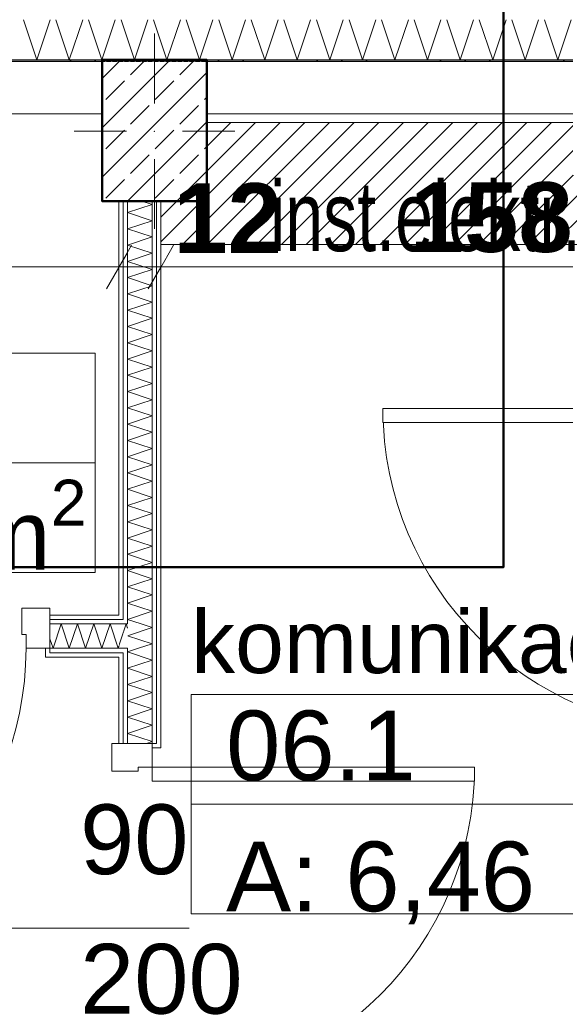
# Model space of a CAD drawing. Extents: x -7314 to 11761, y 144 to 9383.
# Tile 169 of 193: x 4390 to 4547, y 8487 to 8769. Entities that reach past the tile are written whole.
import ezdxf
from ezdxf.xclip import XClip

# ---------------------------------------------------------------- set-up
doc = ezdxf.new("R2010")
doc.units = 0
doc.header["$MEASUREMENT"] = 0
doc.header["$XCLIPFRAME"] = 0
doc.linetypes.add('Krawędzie ukryte', pattern=[68, 48, -20])
doc.linetypes.add('Wipeout_Contour', pattern=[20000, 0, -20000])
for name, color, linetype in [('FORMA - Arch 01 - 220-A Ściany', 7, 'Continuous'), ('FORMA - Arch 01 - 410-K Osie', 7, 'Continuous'), ('FORMA - Arch 01 - 440-K Słupy', 7, 'Continuous'), ('FORMA - Arch 02 - Strefy', 7, 'Continuous'), ('FORMA - Arch 02 - Ściany zewnętrzne', 7, 'Continuous'), ('FORMA - Arch 04 - Wymiary ogólne', 7, 'Continuous'), ('FORMA - Arch 05 - inst elektryczne', 7, 'Continuous')]:
    doc.layers.add(name, color=color, linetype=linetype)
doc.styles.add('STYL_AUTOMATYCZNY_2', font='arial.ttf')
doc.styles.add('STYL_AUTOMATYCZNY_7', font='arial.ttf', dxfattribs={"width": 0.7})
doc.styles.add('STYL_AUTOMATYCZNY_9', font='arial.ttf')
pattern_1 = [(0, (4185.3, -5972.398), (0, 7.5), [0, -7.5])]

# ---------------------------------------------------------------- blocks, each defined once
blk = doc.blocks.new('*X167')
at = {"layer": 'FORMA - Arch 01 - 220-A Ściany', "color": 7, "linetype": 'Continuous', "lineweight": 5, "ltscale": 0.025}
for p, q in [((4421.36, 8713.6), (4428.36, 8715.94)), ((4428.36, 8715.94), (4425.47, 8716.9)), ((4428.36, 8711.27), (4421.36, 8713.6)), ((4421.36, 8708.94), (4428.36, 8711.27)), ((4428.36, 8706.6), (4421.36, 8708.94)), ((4421.36, 8704.27), (4428.36, 8706.6)), ((4428.36, 8701.94), (4421.36, 8704.27)), ((4421.36, 8699.6), (4428.36, 8701.94)), ((4428.36, 8697.27), (4421.36, 8699.6)), ((4421.36, 8694.94), (4428.36, 8697.27)), ((4428.36, 8692.6), (4421.36, 8694.94)), ((4421.36, 8690.27), (4428.36, 8692.6)), ((4428.36, 8687.94), (4421.36, 8690.27)), ((4421.36, 8685.6), (4428.36, 8687.94)), ((4428.36, 8683.27), (4421.36, 8685.6)), ((4421.36, 8680.94), (4428.36, 8683.27)), ((4428.36, 8678.6), (4421.36, 8680.94)), ((4421.36, 8676.27), (4428.36, 8678.6)), ((4428.36, 8673.94), (4421.36, 8676.27)), ((4421.36, 8671.6), (4428.36, 8673.94)), ((4428.36, 8669.27), (4421.36, 8671.6)), ((4421.36, 8666.94), (4428.36, 8669.27)), ((4428.36, 8664.6), (4421.36, 8666.94)), ((4421.36, 8662.27), (4428.36, 8664.6)), ((4428.36, 8659.94), (4421.36, 8662.27)), ((4421.36, 8657.6), (4428.36, 8659.94)), ((4428.36, 8655.27), (4421.36, 8657.6)), ((4421.36, 8652.94), (4428.36, 8655.27)), ((4428.36, 8650.6), (4421.36, 8652.94)), ((4421.36, 8648.27), (4428.36, 8650.6)), ((4428.36, 8645.94), (4421.36, 8648.27)), ((4421.36, 8643.6), (4428.36, 8645.94)), ((4428.36, 8641.27), (4421.36, 8643.6)), ((4421.36, 8638.94), (4428.36, 8641.27)), ((4428.36, 8636.6), (4421.36, 8638.94)), ((4421.36, 8634.27), (4428.36, 8636.6)), ((4428.36, 8631.94), (4421.36, 8634.27)), ((4421.36, 8629.6), (4428.36, 8631.94)), ((4428.36, 8627.27), (4421.36, 8629.6)), ((4421.36, 8624.94), (4428.36, 8627.27)), ((4428.36, 8622.6), (4421.36, 8624.94)), ((4421.36, 8620.27), (4428.36, 8622.6)), ((4428.36, 8617.94), (4421.36, 8620.27)), ((4421.36, 8615.6), (4428.36, 8617.94)), ((4428.36, 8613.27), (4421.36, 8615.6)), ((4421.36, 8610.94), (4428.36, 8613.27)), ((4428.36, 8608.6), (4421.36, 8610.94)), ((4421.36, 8606.27), (4428.36, 8608.6)), ((4428.36, 8603.94), (4421.36, 8606.27)), ((4421.36, 8601.6), (4428.36, 8603.94)), ((4428.36, 8599.27), (4421.36, 8601.6)), ((4421.36, 8596.94), (4428.36, 8599.27)), ((4425.23, 8595.65), (4421.36, 8596.94))]:
    blk.add_line(p, q, dxfattribs=at)
blk = doc.blocks.new('*X168')
at = {"layer": 'FORMA - Arch 01 - 220-A Ściany', "color": 7, "linetype": 'Continuous', "lineweight": 5, "ltscale": 0.025}
for p, q in [((4421.36, 8592.27), (4428.36, 8594.6)), ((4428.36, 8594.6), (4425.23, 8595.65)), ((4428.36, 8589.94), (4421.36, 8592.27)), ((4424.49, 8588.65), (4428.36, 8589.94))]:
    blk.add_line(p, q, dxfattribs=at)
blk = doc.blocks.new('*X170')
at = {"layer": 'FORMA - Arch 01 - 220-A Ściany', "color": 7, "linetype": 'Continuous', "lineweight": 5, "ltscale": 0.025}
for p, q in [((4421.36, 8587.6), (4424.49, 8588.65)), ((4428.36, 8585.27), (4421.36, 8587.6)), ((4421.36, 8582.94), (4428.36, 8585.27)), ((4428.36, 8580.6), (4421.36, 8582.94)), ((4421.36, 8578.27), (4428.36, 8580.6)), ((4428.36, 8575.94), (4421.36, 8578.27)), ((4421.36, 8573.6), (4428.36, 8575.94)), ((4428.36, 8571.27), (4421.36, 8573.6)), ((4421.36, 8568.94), (4428.36, 8571.27)), ((4428.36, 8566.6), (4421.36, 8568.94)), ((4421.36, 8564.27), (4428.36, 8566.6)), ((4428.36, 8561.94), (4421.36, 8564.27)), ((4426.75, 8561.4), (4428.36, 8561.94))]:
    blk.add_line(p, q, dxfattribs=at)
blk = doc.blocks.new('*X171')
at = {"layer": 'FORMA - Arch 01 - 220-A Ściany', "color": 7, "linetype": 'Continuous', "lineweight": 5, "ltscale": 0.025}
blk.add_line((4420.11, 8593.07), (4418.86, 8589.32), dxfattribs=at)
blk = doc.blocks.new('*X172')
at = {"layer": 'FORMA - Arch 01 - 220-A Ściany', "color": 7, "linetype": 'Continuous', "lineweight": 5, "ltscale": 0.025}
for p, q in [((4420.97, 8595.65), (4420.11, 8593.07)), ((4421.36, 8594.47), (4420.97, 8595.65))]:
    blk.add_line(p, q, dxfattribs=at)
blk = doc.blocks.new('*X176')
at = {"layer": 'FORMA - Arch 01 - 220-A Ściany', "color": 7, "linetype": 'Continuous', "lineweight": 5, "ltscale": 0.025}
for p, q in [((4402.3, 8595.65), (4399.97, 8588.65)), ((4404.63, 8588.65), (4402.3, 8595.65)), ((4406.97, 8595.65), (4404.63, 8588.65)), ((4409.3, 8588.65), (4406.97, 8595.65)), ((4411.63, 8595.65), (4409.3, 8588.65)), ((4413.97, 8588.65), (4411.63, 8595.65)), ((4416.3, 8595.65), (4413.97, 8588.65)), ((4418.63, 8588.65), (4416.3, 8595.65)), ((4399.97, 8588.65), (4399.04, 8591.41)), ((4418.86, 8589.32), (4418.63, 8588.65))]:
    blk.add_line(p, q, dxfattribs=at)
blk = doc.blocks.new('*X410')
at = {"layer": 'FORMA - Arch 01 - 220-A Ściany', "color": 7, "linetype": 'Continuous', "lineweight": 5, "ltscale": 0.025}
for p, q in [((4395.3, 8757.4), (4391.47, 8768.9)), ((4399.13, 8768.9), (4395.3, 8757.4)), ((4404.63, 8757.4), (4400.8, 8768.9)), ((4408.47, 8768.9), (4404.63, 8757.4)), ((4413.97, 8757.4), (4410.13, 8768.9)), ((4417.8, 8768.9), (4413.97, 8757.4)), ((4423.3, 8757.4), (4419.47, 8768.9)), ((4427.13, 8768.9), (4423.3, 8757.4)), ((4432.63, 8757.4), (4428.8, 8768.9)), ((4436.47, 8768.9), (4432.63, 8757.4)), ((4441.97, 8757.4), (4438.13, 8768.9)), ((4445.8, 8768.9), (4441.97, 8757.4)), ((4451.3, 8757.4), (4447.47, 8768.9)), ((4455.13, 8768.9), (4451.3, 8757.4)), ((4460.63, 8757.4), (4456.8, 8768.9)), ((4464.47, 8768.9), (4460.63, 8757.4)), ((4469.97, 8757.4), (4466.13, 8768.9)), ((4473.8, 8768.9), (4469.97, 8757.4)), ((4479.3, 8757.4), (4475.47, 8768.9)), ((4483.13, 8768.9), (4479.3, 8757.4)), ((4488.63, 8757.4), (4484.8, 8768.9)), ((4492.47, 8768.9), (4488.63, 8757.4)), ((4497.97, 8757.4), (4494.13, 8768.9)), ((4501.8, 8768.9), (4497.97, 8757.4)), ((4507.3, 8757.4), (4503.47, 8768.9)), ((4511.13, 8768.9), (4507.3, 8757.4)), ((4516.63, 8757.4), (4512.8, 8768.9)), ((4520.47, 8768.9), (4516.63, 8757.4)), ((4525.97, 8757.4), (4522.13, 8768.9)), ((4529.8, 8768.9), (4525.97, 8757.4)), ((4535.3, 8757.4), (4531.47, 8768.9)), ((4539.13, 8768.9), (4535.3, 8757.4)), ((4544.63, 8757.4), (4540.8, 8768.9)), ((4548.47, 8768.9), (4544.63, 8757.4))]:
    blk.add_line(p, q, dxfattribs=at)
blk = doc.blocks.new('Rysunek_1_1', base_point=(4185.3, -5972.4))
at = {"layer": 'FORMA - Arch 01 - 220-A Ściany', "color": 7, "linetype": 'Continuous', "lineweight": 15, "ltscale": 0.025, "flags": 128}
blk.add_lwpolyline([(4421.36, 8756.9), (4428.36, 8756.9)], dxfattribs=at)
at = {"color": 254, "linetype": 'Wipeout_Contour', "lineweight": 0, "ltscale": 48057.884686}
blk.add_wipeout([(4267.84, 8756.9), (4205.62, 8756.9), (4205.62, 8347.9), (4418.86, 8347.9), (4418.86, 8756.9)], dxfattribs=at).dxf.layer = 'FORMA - Arch 02 - Strefy'
at = {"color": 254, "linetype": 'Wipeout_Contour', "lineweight": 0, "ltscale": 38677.426145}
blk.add_wipeout([(4588.92, 8347.9), (4588.92, 8756.9), (4430.86, 8756.9), (4430.86, 8347.9)], dxfattribs=at).dxf.layer = 'FORMA - Arch 02 - Strefy'
at = {"layer": 'FORMA - Arch 05 - inst elektryczne', "linetype": 'Continuous', "lineweight": 15}
h = blk.add_hatch(dxfattribs=at)
h.set_pattern_fill('cegła_zwykła_gęsta_0001', color=211, style=0, pattern_type=2)
h.set_pattern_definition([(45, (4185.2997, -5972.398), (-3.5355339, 3.5355339), [])])
h.paths.add_polyline_path([(4580.86, 8739.4), (4430.86, 8739.4), (4430.86, 8704.4), (4580.86, 8704.4)])
at = {"layer": 'FORMA - Arch 01 - 220-A Ściany', "color": 7, "linetype": 'Continuous', "lineweight": 15, "ltscale": 0.025}
blk.add_line((4347.33, 8508.4), (4438.95, 8508.4), dxfattribs=at)
at = {"layer": 'FORMA - Arch 01 - 220-A Ściany', "color": 7, "linetype": 'Continuous', "lineweight": 15, "ltscale": 0.025, "flags": 128}
for points in [[(4418.86, 8756.9), (4420.11, 8756.9)], [(4420.11, 8756.9), (4421.36, 8756.9)], [(4428.36, 8756.9), (4429.61, 8756.9)], [(4429.61, 8756.9), (4430.86, 8756.9)]]:
    blk.add_lwpolyline(points, dxfattribs=at)
at = {"layer": 'FORMA - Arch 01 - 220-A Ściany', "color": 7, "linetype": 'Continuous', "lineweight": 13, "ltscale": 0.025}
for centre, start, end in [((4586.92, 8657.4), 180, 270), ((4299.84, 8588.65), 270, 0), ((4428.36, 8554.6), 270, 0)]:
    blk.add_arc(centre, 92.4, start, end, dxfattribs=at)
at = {"layer": 'FORMA - Arch 02 - Strefy', "color": 7, "linetype": 'Continuous', "lineweight": 13, "ltscale": 0.025}
for p, q in [((4264.63, 8673.29), (4412.09, 8673.29)), ((4412.09, 8673.29), (4412.09, 8641.86)), ((4412.09, 8641.86), (4264.63, 8641.86)), ((4264.63, 8641.86), (4412.09, 8641.86)), ((4412.09, 8641.86), (4412.09, 8610.43)), ((4412.09, 8610.43), (4264.63, 8610.43)), ((4439.58, 8575.38), (4587.03, 8575.38)), ((4587.03, 8543.95), (4439.58, 8543.95)), ((4439.58, 8543.95), (4587.03, 8543.95)), ((4439.58, 8512.52), (4439.58, 8543.95)), ((4587.03, 8512.52), (4439.58, 8512.52))]:
    blk.add_line(p, q, dxfattribs=at)
at = {"layer": 'FORMA - Arch 05 - inst elektryczne', "color": 7, "linetype": 'Continuous', "lineweight": 13, "ltscale": 0.025, "flags": 128}
blk.add_lwpolyline([(4580.86, 8739.4), (4580.86, 8704.4), (4430.86, 8704.4), (4430.86, 8739.4)], close=True, dxfattribs=at)
at = {"layer": 'FORMA - Arch 02 - Strefy', "color": 7, "linetype": 'Continuous', "lineweight": 13, "insert": (4449.58, 8539.09), "char_height": 20, "attachment_point": 1, "style": 'STYL_AUTOMATYCZNY_2'}
blk.add_mtext('\\A1;{\\pql;\\pt0,460;\\fArial|b0|i0|c238|p0;\\W1.000000;A: 6,46\\fArial|b0|i0|c238|p0;\\W1.000000;\\A1{\\H.66x;\\S^  ;}\\fArial|b0|i0|c238|p0;\\W1.000000; m\\fArial|b0|i0|c238|p0;\\W1.000000;\\A1{\\H.66x;\\S2^  ;}}', dxfattribs=at)
at = {"layer": 'FORMA - Arch 04 - Wymiary ogólne', "color": 154, "linetype": 'Continuous', "lineweight": 13, "insert": (4502.26, 8702), "char_height": 20, "width": 45.7634, "attachment_point": 7, "style": 'STYL_AUTOMATYCZNY_9'}
blk.add_mtext('\\A1;{\\pql;\\fArial|b1|i0|c238|p0;\\W1.000000;158}', dxfattribs=at)
at = {"layer": 'FORMA - Arch 05 - inst elektryczne', "color": 7, "linetype": 'Continuous', "lineweight": 13, "insert": (4462.16, 8702.25), "char_height": 20, "attachment_point": 7, "style": 'STYL_AUTOMATYCZNY_7'}
blk.add_mtext('\\A1;{\\pql;\\fArial|b0|i0|c238|p0;\\W0.700000;inst.elektr.}', dxfattribs=at)
at = {"color": 254, "linetype": 'Wipeout_Contour', "lineweight": 0, "ltscale": 38881.402165}
blk.add_wipeout([(4418.86, 8598.15), (4420.11, 8598.15), (4420.11, 8716.9), (4418.86, 8716.9)], dxfattribs=at).dxf.layer = 'FORMA - Arch 01 - 220-A Ściany'
at = {"color": 254, "linetype": 'Wipeout_Contour', "lineweight": 0, "ltscale": 38629.410974}
blk.add_wipeout([(4420.11, 8586.15), (4420.11, 8587.4), (4418.86, 8587.4), (4418.86, 8586.15)], dxfattribs=at).dxf.layer = 'FORMA - Arch 01 - 220-A Ściany'
at = {"color": 254, "linetype": 'Wipeout_Contour', "lineweight": 0, "ltscale": 39014.925015}
blk.add_wipeout([(4205.62, 8756.9), (4205.62, 8741.9), (4414.04, 8741.9), (4414.04, 8756.9)], dxfattribs=at).dxf.layer = 'FORMA - Arch 02 - Ściany zewnętrzne'
at = {"color": 254, "linetype": 'Wipeout_Contour', "lineweight": 0, "ltscale": 39386.221311}
blk.add_wipeout([(4588.92, 8756.9), (4444.04, 8756.9), (4444.04, 8741.9), (4588.92, 8741.9)], dxfattribs=at).dxf.layer = 'FORMA - Arch 02 - Ściany zewnętrzne'
at = {"layer": 'FORMA - Arch 01 - 220-A Ściany', "linetype": 'Continuous', "lineweight": 5}
h = blk.add_hatch(dxfattribs=at)
h.set_pattern_fill('Gips_0001', style=0, pattern_type=2)
h.set_pattern_definition(pattern_1)
h.paths.add_polyline_path([(4418.86, 8598.15), (4420.11, 8598.15), (4420.11, 8716.9), (4418.86, 8716.9)])
h = blk.add_hatch(dxfattribs=at)
h.set_pattern_fill('Gips_0001', style=0, pattern_type=2)
h.set_pattern_definition(pattern_1)
h.paths.add_polyline_path([(4420.11, 8586.15), (4420.11, 8587.4), (4418.86, 8587.4), (4418.86, 8586.15)])
at = {"layer": 'FORMA - Arch 02 - Ściany zewnętrzne', "color": 7, "linetype": 'Continuous', "lineweight": 13, "ltscale": 0.025, "flags": 128}
for points in [[(4414.04, 8756.9), (4205.62, 8756.9)], [(4588.92, 8756.9), (4444.04, 8756.9)], [(4205.62, 8741.9), (4414.04, 8741.9)], [(4444.04, 8741.9), (4588.92, 8741.9)]]:
    blk.add_lwpolyline(points, dxfattribs=at)
at = {"color": 254, "linetype": 'Wipeout_Contour', "lineweight": 0, "ltscale": 38835.667997}
blk.add_wipeout([(4429.61, 8561.4), (4430.86, 8561.4), (4430.86, 8716.9), (4429.61, 8716.9)], dxfattribs=at).dxf.layer = 'FORMA - Arch 01 - 220-A Ściany'
at = {"color": 254, "linetype": 'Wipeout_Contour', "lineweight": 0, "ltscale": 39096.935964}
blk.add_wipeout([(4494.52, 8657.4), (4494.52, 8653.4), (4586.92, 8653.4), (4586.92, 8657.4)], dxfattribs=at).dxf.layer = 'FORMA - Arch 01 - 220-A Ściany'
at = {"layer": 'FORMA - Arch 01 - 220-A Ściany', "linetype": 'Continuous', "lineweight": 5}
h = blk.add_hatch(dxfattribs=at)
h.set_pattern_fill('Gips_0001', style=0, pattern_type=2)
h.set_pattern_definition(pattern_1)
h.paths.add_polyline_path([(4429.61, 8561.4), (4430.86, 8561.4), (4430.86, 8716.9), (4429.61, 8716.9)])
at = {"layer": 'FORMA - Arch 01 - 220-A Ściany', "color": 7, "linetype": 'Continuous', "lineweight": 13, "ltscale": 0.025}
for p, q in [((4494.52, 8657.4), (4586.92, 8657.4)), ((4494.52, 8653.4), (4494.52, 8657.4)), ((4586.92, 8653.4), (4494.52, 8653.4))]:
    blk.add_line(p, q, dxfattribs=at)
at = {"color": 254, "linetype": 'Wipeout_Contour', "lineweight": 0, "ltscale": 39534.067717}
blk.add_wipeout([(3824.83, 8757.4), (3824.83, 8756.9), (5251.51, 8756.9), (5251.51, 8757.4)], dxfattribs=at).dxf.layer = 'FORMA - Arch 01 - 220-A Ściany'
at = {"color": 254, "linetype": 'Wipeout_Contour', "lineweight": 0, "ltscale": 38667.649142}
blk.add_wipeout([(4420.11, 8596.9), (4420.11, 8598.15), (4418.86, 8598.15), (4418.86, 8596.9)], dxfattribs=at).dxf.layer = 'FORMA - Arch 01 - 220-A Ściany'
at = {"color": 254, "linetype": 'Wipeout_Contour', "lineweight": 0, "ltscale": 38583.193466}
blk.add_wipeout([(4420.11, 8586.15), (4418.86, 8586.15), (4418.86, 8561.4), (4420.11, 8561.4)], dxfattribs=at).dxf.layer = 'FORMA - Arch 01 - 220-A Ściany'
at = {"layer": 'FORMA - Arch 01 - 220-A Ściany', "linetype": 'Continuous', "lineweight": 5}
h = blk.add_hatch(dxfattribs=at)
h.set_pattern_fill('Aluminium_0001', style=0, pattern_type=2)
h.set_pattern_definition([(45, (4185.3, -5972.398), (-17.67767, 17.67767), []), (45, (4181.764, -5968.863), (-17.67767, 17.67767), []), (45, (4178.229, -5965.327), (-17.67767, 17.67767), [])])
h.paths.add_polyline_path([(3824.83, 8757.4), (3824.83, 8756.9), (5251.51, 8756.9), (5251.51, 8757.4)])
h = blk.add_hatch(dxfattribs=at)
h.set_pattern_fill('Gips_0001', style=0, pattern_type=2)
h.set_pattern_definition(pattern_1)
h.paths.add_polyline_path([(4420.11, 8596.9), (4420.11, 8598.15), (4418.86, 8598.15), (4418.86, 8596.9)])
h = blk.add_hatch(dxfattribs=at)
h.set_pattern_fill('Gips_0001', style=0, pattern_type=2)
h.set_pattern_definition(pattern_1)
h.paths.add_polyline_path([(4420.11, 8586.15), (4418.86, 8586.15), (4418.86, 8561.4), (4420.11, 8561.4)])
at = {"color": 254, "linetype": 'Wipeout_Contour', "lineweight": 0, "ltscale": 38833.386608}
blk.add_wipeout([(4428.36, 8561.4), (4429.61, 8561.4), (4429.61, 8716.9), (4428.36, 8716.9)], dxfattribs=at).dxf.layer = 'FORMA - Arch 01 - 220-A Ściany'
at = {"layer": 'FORMA - Arch 01 - 220-A Ściany', "linetype": 'Continuous', "lineweight": 5}
h = blk.add_hatch(dxfattribs=at)
h.set_pattern_fill('Gips_0001', style=0, pattern_type=2)
h.set_pattern_definition(pattern_1)
h.paths.add_polyline_path([(4428.36, 8561.4), (4429.61, 8561.4), (4429.61, 8716.9), (4428.36, 8716.9)])
at = {"layer": 'FORMA - Arch 04 - Wymiary ogólne', "color": 154, "linetype": 'Continuous', "lineweight": 13, "ltscale": 0.025}
for p, q in [((4430.86, 8707.37), (4430.86, 8688.62)), ((4588.92, 8698), (4430.86, 8698))]:
    blk.add_line(p, q, dxfattribs=at)
at = {"color": 254, "linetype": 'Wipeout_Contour', "lineweight": 0, "ltscale": 59326.742158}
blk.add_wipeout([(3824.83, 8759.9), (3824.83, 8757.4), (5251.51, 8757.4), (5251.51, 8759.9), (5251.51, 8768.9), (3824.83, 8768.9)], dxfattribs=at).dxf.layer = 'FORMA - Arch 01 - 220-A Ściany'
at = {"color": 254, "linetype": 'Wipeout_Contour', "lineweight": 0, "ltscale": 38881.452439}
blk.add_wipeout([(4420.11, 8596.9), (4421.36, 8596.9), (4421.36, 8716.9), (4420.11, 8716.9)], dxfattribs=at).dxf.layer = 'FORMA - Arch 01 - 220-A Ściany'
at = {"color": 254, "linetype": 'Wipeout_Contour', "lineweight": 0, "ltscale": 38636.144896}
blk.add_wipeout([(4421.36, 8587.4), (4421.36, 8588.65), (4420.11, 8588.65), (4420.11, 8587.4)], dxfattribs=at).dxf.layer = 'FORMA - Arch 01 - 220-A Ściany'
at = {"layer": 'FORMA - Arch 01 - 220-A Ściany', "linetype": 'Continuous', "lineweight": 5}
h = blk.add_hatch(dxfattribs=at)
h.set_pattern_fill('Gips_0001', style=0, pattern_type=2)
h.set_pattern_definition(pattern_1)
h.paths.add_polyline_path([(4420.11, 8596.9), (4421.36, 8596.9), (4421.36, 8716.9), (4420.11, 8716.9)])
h = blk.add_hatch(dxfattribs=at)
h.set_pattern_fill('Gips_0001', style=0, pattern_type=2)
h.set_pattern_definition(pattern_1)
h.paths.add_polyline_path([(4421.36, 8587.4), (4421.36, 8588.65), (4420.11, 8588.65), (4420.11, 8587.4)])
at = {"layer": 'FORMA - Arch 01 - 220-A Ściany', "color": 7, "linetype": 'Continuous', "lineweight": 25, "ltscale": 0.025}
blk.add_line((3824.83, 8757.4), (5251.51, 8757.4), dxfattribs=at)
at = {"layer": 'FORMA - Arch 01 - 220-A Ściany', "color": 7, "linetype": 'Continuous', "lineweight": 15, "ltscale": 0.025, "flags": 128}
blk.add_lwpolyline([(3824.83, 8756.9), (5251.51, 8756.9)], dxfattribs=at)
at = {"layer": 'FORMA - Arch 04 - Wymiary ogólne', "color": 154, "linetype": 'Continuous', "lineweight": 13, "ltscale": 0.025}
for p, q in [((4418.86, 8707.37), (4418.86, 8688.62)), ((4418.86, 8698), (4205.62, 8698))]:
    blk.add_line(p, q, dxfattribs=at)
at = {"color": 7, "linetype": 'Continuous', "lineweight": 13, "ltscale": 0.025}
blk.add_blockref('*X410', (0, 0), dxfattribs=at)
at = {"color": 254, "linetype": 'Wipeout_Contour', "lineweight": 0, "ltscale": 38665.48873}
blk.add_wipeout([(4421.36, 8595.65), (4421.36, 8596.9), (4420.11, 8596.9), (4420.11, 8595.65)], dxfattribs=at).dxf.layer = 'FORMA - Arch 01 - 220-A Ściany'
at = {"color": 254, "linetype": 'Wipeout_Contour', "lineweight": 0, "ltscale": 38587.70728}
blk.add_wipeout([(4421.36, 8587.4), (4420.11, 8587.4), (4420.11, 8561.4), (4421.36, 8561.4)], dxfattribs=at).dxf.layer = 'FORMA - Arch 01 - 220-A Ściany'
at = {"layer": 'FORMA - Arch 01 - 220-A Ściany', "linetype": 'Continuous', "lineweight": 5}
h = blk.add_hatch(dxfattribs=at)
h.set_pattern_fill('Gips_0001', style=0, pattern_type=2)
h.set_pattern_definition(pattern_1)
h.paths.add_polyline_path([(4421.36, 8595.65), (4421.36, 8596.9), (4420.11, 8596.9), (4420.11, 8595.65)])
h = blk.add_hatch(dxfattribs=at)
h.set_pattern_fill('Gips_0001', style=0, pattern_type=2)
h.set_pattern_definition(pattern_1)
h.paths.add_polyline_path([(4421.36, 8587.4), (4420.11, 8587.4), (4420.11, 8561.4), (4421.36, 8561.4)])
at = {"layer": 'FORMA - Arch 01 - 220-A Ściany', "color": 7, "linetype": 'Continuous', "lineweight": 15, "ltscale": 0.025, "flags": 128}
for points in [[(4418.86, 8716.9), (4418.86, 8598.15)], [(4418.86, 8586.15), (4418.86, 8561.4)]]:
    blk.add_lwpolyline(points, dxfattribs=at)
at = {"color": 254, "linetype": 'Wipeout_Contour', "lineweight": 0, "ltscale": 38886.738327}
blk.add_wipeout([(4421.36, 8595.65), (4428.36, 8595.65), (4428.36, 8716.9), (4421.36, 8716.9)], dxfattribs=at).dxf.layer = 'FORMA - Arch 01 - 220-A Ściany'
at = {"layer": 'FORMA - Arch 04 - Wymiary ogólne', "color": 154, "linetype": 'Continuous', "lineweight": 13, "ltscale": 0.025}
for p, q in [((4415.25, 8691.75), (4422.47, 8704.25)), ((4427.25, 8691.75), (4434.47, 8704.25)), ((4430.86, 8698), (4418.86, 8698))]:
    blk.add_line(p, q, dxfattribs=at)
at = {"color": 7, "linetype": 'Continuous', "lineweight": 13, "ltscale": 0.025}
blk.add_blockref('*X167', (0, 0), dxfattribs=at)
at = {"color": 254, "linetype": 'Wipeout_Contour', "lineweight": 0, "ltscale": 38658.36966}
blk.add_wipeout([(4428.36, 8588.65), (4428.36, 8595.65), (4421.36, 8595.65), (4421.36, 8588.65)], dxfattribs=at).dxf.layer = 'FORMA - Arch 01 - 220-A Ściany'
at = {"layer": 'FORMA - Arch 01 - 220-A Ściany', "color": 7, "linetype": 'Continuous', "lineweight": 13, "ltscale": 0.025}
for p, q in [((4420.11, 8716.9), (4420.11, 8596.9)), ((4421.36, 8716.9), (4421.36, 8595.65)), ((4428.36, 8595.65), (4428.36, 8716.9)), ((4420.11, 8596.9), (4418.86, 8596.9)), ((4421.36, 8595.65), (4420.11, 8595.65))]:
    blk.add_line(p, q, dxfattribs=at)
at = {"color": 7, "linetype": 'Continuous', "lineweight": 13, "ltscale": 0.025}
blk.add_blockref('*X168', (0, 0), dxfattribs=at)
at = {"color": 254, "linetype": 'Wipeout_Contour', "lineweight": 0, "ltscale": 38663.20233}
blk.add_wipeout([(4420.11, 8595.65), (4420.11, 8596.9), (4418.86, 8596.9), (4418.86, 8595.65)], dxfattribs=at).dxf.layer = 'FORMA - Arch 01 - 220-A Ściany'
at = {"color": 254, "linetype": 'Wipeout_Contour', "lineweight": 0, "ltscale": 38597.495259}
blk.add_wipeout([(4428.36, 8588.65), (4421.36, 8588.65), (4421.36, 8561.4), (4428.36, 8561.4)], dxfattribs=at).dxf.layer = 'FORMA - Arch 01 - 220-A Ściany'
at = {"layer": 'FORMA - Arch 01 - 220-A Ściany', "linetype": 'Continuous', "lineweight": 5}
h = blk.add_hatch(dxfattribs=at)
h.set_pattern_fill('Gips_0001', style=0, pattern_type=2)
h.set_pattern_definition(pattern_1)
h.paths.add_polyline_path([(4420.11, 8595.65), (4420.11, 8596.9), (4418.86, 8596.9), (4418.86, 8595.65)])
at = {"layer": 'FORMA - Arch 01 - 220-A Ściany', "color": 7, "linetype": 'Continuous', "lineweight": 13, "ltscale": 0.025}
for p, q in [((4428.36, 8588.65), (4428.36, 8595.65)), ((4420.11, 8588.65), (4421.36, 8588.65)), ((4421.36, 8588.65), (4421.36, 8561.4)), ((4418.86, 8587.4), (4420.11, 8587.4)), ((4420.11, 8587.4), (4420.11, 8561.4))]:
    blk.add_line(p, q, dxfattribs=at)
at = {"layer": 'FORMA - Arch 01 - 220-A Ściany', "color": 7, "linetype": 'Continuous', "lineweight": 15, "ltscale": 0.025}
for p, q in [((4420.11, 8561.4), (4418.86, 8561.4)), ((4421.36, 8561.4), (4420.11, 8561.4))]:
    blk.add_line(p, q, dxfattribs=at)
at = {"color": 7, "linetype": 'Continuous', "lineweight": 13, "ltscale": 0.025}
blk.add_blockref('*X170', (0, 0), dxfattribs=at)
at = {"color": 254, "linetype": 'Wipeout_Contour', "lineweight": 0, "ltscale": 38648.529079}
blk.add_wipeout([(4420.11, 8588.65), (4420.11, 8595.65), (4418.86, 8595.65), (4418.86, 8588.65)], dxfattribs=at).dxf.layer = 'FORMA - Arch 01 - 220-A Ściany'
at = {"color": 254, "linetype": 'Wipeout_Contour', "lineweight": 0, "ltscale": 48195.46748}
blk.add_wipeout([(4430.86, 8561.4), (4429.61, 8561.4), (4428.36, 8561.4), (4428.36, 8560.15), (4430.86, 8560.15)], dxfattribs=at).dxf.layer = 'FORMA - Arch 01 - 220-A Ściany'
at = {"layer": 'FORMA - Arch 01 - 220-A Ściany', "linetype": 'Continuous', "lineweight": 5}
h = blk.add_hatch(dxfattribs=at)
h.set_pattern_fill('Gips_0001', style=0, pattern_type=2)
h.set_pattern_definition(pattern_1)
h.paths.add_polyline_path([(4430.86, 8561.4), (4429.61, 8561.4), (4428.36, 8561.4), (4428.36, 8560.15), (4430.86, 8560.15)])
at = {"layer": 'FORMA - Arch 01 - 220-A Ściany', "color": 7, "linetype": 'Continuous', "lineweight": 13, "ltscale": 0.025}
for p, q in [((4429.61, 8561.4), (4429.61, 8716.9)), ((4428.36, 8561.4), (4428.36, 8588.65)), ((4429.61, 8561.4), (4428.36, 8561.4))]:
    blk.add_line(p, q, dxfattribs=at)
at = {"layer": 'FORMA - Arch 01 - 220-A Ściany', "color": 7, "linetype": 'Continuous', "lineweight": 15, "ltscale": 0.025}
for p, q in [((4428.36, 8561.4), (4421.36, 8561.4)), ((4428.36, 8561.4), (4428.36, 8560.15)), ((4428.36, 8560.15), (4430.86, 8560.15)), ((4430.86, 8561.4), (4430.86, 8560.15)), ((4430.86, 8561.4), (4430.86, 8560.15))]:
    blk.add_line(p, q, dxfattribs=at)
at = {"layer": 'FORMA - Arch 01 - 220-A Ściany', "color": 7, "linetype": 'Continuous', "lineweight": 15, "ltscale": 0.025, "flags": 128}
blk.add_lwpolyline([(4430.86, 8561.4), (4430.86, 8716.9)], dxfattribs=at)
at = {"color": 7, "linetype": 'Continuous', "lineweight": 13, "ltscale": 0.025}
blk.add_blockref('*X171', (0, 0), dxfattribs=at)
at = {"color": 254, "linetype": 'Wipeout_Contour', "lineweight": 0, "ltscale": 38633.856758}
blk.add_wipeout([(4420.11, 8587.4), (4420.11, 8588.65), (4418.86, 8588.65), (4418.86, 8587.4)], dxfattribs=at).dxf.layer = 'FORMA - Arch 01 - 220-A Ściany'
at = {"color": 254, "linetype": 'Wipeout_Contour', "lineweight": 0, "ltscale": 57791.958549}
blk.add_wipeout([(4416.86, 8561.4), (4416.86, 8553.4), (4424.36, 8553.4), (4424.36, 8554.6), (4428.36, 8554.6), (4428.36, 8561.4)], dxfattribs=at).dxf.layer = 'FORMA - Arch 01 - 220-A Ściany'
at = {"color": 254, "linetype": 'Wipeout_Contour', "lineweight": 0, "ltscale": 39181.631461}
blk.add_wipeout([(4414.04, 8756.9), (4414.04, 8716.9), (4444.04, 8716.9), (4444.04, 8756.9)], dxfattribs=at).dxf.layer = 'FORMA - Arch 01 - 440-K Słupy'
at = {"layer": 'FORMA - Arch 01 - 220-A Ściany', "linetype": 'Continuous', "lineweight": 5}
h = blk.add_hatch(dxfattribs=at)
h.set_pattern_fill('Gips_0001', style=0, pattern_type=2)
h.set_pattern_definition(pattern_1)
h.paths.add_polyline_path([(4420.11, 8587.4), (4420.11, 8588.65), (4418.86, 8588.65), (4418.86, 8587.4)])
at = {"layer": 'FORMA - Arch 01 - 440-K Słupy', "linetype": 'Continuous', "lineweight": 5}
h = blk.add_hatch(dxfattribs=at)
h.set_pattern_fill('beton_zbrojony_gęsty_0001', style=0, pattern_type=2)
h.set_pattern_definition([(45, (4185.3, -5972.398), (-7.071068, 7.071068), []), (45, (4181.764, -5968.863), (-7.071068, 7.071068), [7.5, -2.5])])
h.paths.add_polyline_path([(4414.04, 8756.9), (4414.04, 8716.9), (4444.04, 8716.9), (4444.04, 8756.9)])
at = {"layer": 'FORMA - Arch 01 - 220-A Ściany', "color": 7, "linetype": 'Continuous', "lineweight": 15, "ltscale": 0.025}
for p, q in [((4416.86, 8561.4), (4428.36, 8561.4)), ((4416.86, 8553.4), (4416.86, 8561.4)), ((4420.11, 8561.4), (4418.86, 8561.4)), ((4420.11, 8561.4), (4418.86, 8561.4)), ((4421.36, 8561.4), (4420.11, 8561.4)), ((4421.36, 8561.4), (4420.11, 8561.4)), ((4428.36, 8561.4), (4421.36, 8561.4)), ((4428.36, 8561.4), (4421.36, 8561.4)), ((4428.36, 8560.15), (4430.86, 8560.15)), ((4424.36, 8554.6), (4424.36, 8553.4)), ((4424.36, 8553.4), (4416.86, 8553.4))]:
    blk.add_line(p, q, dxfattribs=at)
at = {"layer": 'FORMA - Arch 01 - 410-K Osie', "color": 7, "linetype": 'Krawędzie ukryte', "lineweight": 13, "ltscale": 0.025}
blk.add_line((9416.23, 8756.9), (587.6, 8756.9), dxfattribs=at)
at = {"layer": 'FORMA - Arch 01 - 440-K Słupy', "color": 1, "linetype": 'Continuous', "lineweight": 13, "ltscale": 0.025}
for p, q in [((4429.04, 8744.9), (4429.04, 8764.9)), ((4421.04, 8736.9), (4406.04, 8736.9)), ((4437.04, 8736.9), (4452.04, 8736.9)), ((4429.04, 8728.9), (4429.04, 8708.9))]:
    blk.add_line(p, q, dxfattribs=at)
at = {"layer": 'FORMA - Arch 01 - 440-K Słupy', "color": 7, "linetype": 'Continuous', "lineweight": 25, "ltscale": 0.025, "flags": 128}
blk.add_lwpolyline([(4414.04, 8756.9), (4414.04, 8716.9), (4444.04, 8716.9), (4444.04, 8756.9)], dxfattribs=at)
at = {"layer": 'FORMA - Arch 01 - 440-K Słupy', "color": 1, "linetype": 'Continuous', "lineweight": 13, "ltscale": 0.025}
blk.add_point((4429.04, 8736.9), dxfattribs=at)
at = {"layer": 'FORMA - Arch 04 - Wymiary ogólne', "color": 154, "linetype": 'Continuous', "lineweight": 13, "insert": (4434.47, 8702), "char_height": 20, "width": 30.509, "attachment_point": 7, "style": 'STYL_AUTOMATYCZNY_9'}
blk.add_mtext('\\A1;{\\pql;\\fArial|b1|i0|c238|p0;\\W1.000000;12}', dxfattribs=at)
at = {"color": 254, "linetype": 'Wipeout_Contour', "lineweight": 0, "ltscale": 38609.898867}
blk.add_wipeout([(4520.76, 8554.6), (4428.36, 8554.6), (4428.36, 8550.6), (4520.76, 8550.6)], dxfattribs=at).dxf.layer = 'FORMA - Arch 01 - 220-A Ściany'
at = {"layer": 'FORMA - Arch 01 - 220-A Ściany', "color": 7, "linetype": 'Continuous', "lineweight": 15, "ltscale": 0.025}
for p, q in [((4428.36, 8561.4), (4428.36, 8554.6)), ((4428.36, 8554.6), (4424.36, 8554.6))]:
    blk.add_line(p, q, dxfattribs=at)
at = {"layer": 'FORMA - Arch 01 - 220-A Ściany', "color": 7, "linetype": 'Continuous', "lineweight": 13, "ltscale": 0.025}
for p, q in [((4520.76, 8554.6), (4428.36, 8554.6)), ((4428.36, 8554.6), (4428.36, 8550.6)), ((4520.76, 8550.6), (4520.76, 8554.6)), ((4428.36, 8550.6), (4520.76, 8550.6))]:
    blk.add_line(p, q, dxfattribs=at)
at = {"layer": 'FORMA - Arch 02 - Strefy', "color": 7, "linetype": 'Continuous', "lineweight": 13, "ltscale": 0.025}
blk.add_line((4439.58, 8543.95), (4439.58, 8575.38), dxfattribs=at)
at = {"layer": 'FORMA - Arch 01 - 220-A Ściany', "color": 7, "linetype": 'Continuous', "lineweight": 13, "insert": (4407.71, 8478.06), "char_height": 20, "attachment_point": 7, "style": 'STYL_AUTOMATYCZNY_2'}
blk.add_mtext('\\A1;{\\pql;\\pt0;\\fArial|b0|i0|c238|p0;\\W1.000000;200\\fArial|b0|i0|c238|p0;\\W1.000000;\\A1{\\H.66x;\\S^  ;}\\fArial|b0|i0|c238|p0;\\W1.000000;\\fArial|b0|i0|c238|p0;\\W1.000000;}', dxfattribs=at)
at = {"layer": 'FORMA - Arch 02 - Strefy', "color": 7, "linetype": 'Continuous', "lineweight": 13, "attachment_point": 1, "style": 'STYL_AUTOMATYCZNY_2'}
for s, insert, char_height in [('\\A1;{\\pql;\\pt0,460;\\fArial|b0|i0|c238|p0;\\W1.000000;komunikacja\\fArial|b0|i0|c238|p0;\\W1.000000;\\A1{\\H.66x;\\S^  ;}\\fArial|b0|i0|c238|p0;\\W1.000000;\\fArial|b0|i0|c238|p0;\\W1.000000;\\A1{\\H.66x;\\S^  ;}}', (4439.58, 8599.55), 18), ('\\A1;{\\pql;\\pt0,460;\\fArial|b0|i0|c238|p0;\\W1.000000;06.1\\fArial|b0|i0|c238|p0;\\W1.000000;\\A1{\\H.66x;\\S^  ;}\\fArial|b0|i0|c238|p0;\\W1.000000;\\fArial|b0|i0|c238|p0;\\W1.000000;\\A1{\\H.66x;\\S^  ;}}', (4449.58, 8570.81), 20)]:
    blk.add_mtext(s, dxfattribs=dict(at, insert=insert, char_height=char_height))
at = {"color": 254, "linetype": 'Wipeout_Contour', "lineweight": 0, "ltscale": 38650.816347}
blk.add_wipeout([(4421.36, 8588.65), (4421.36, 8595.65), (4420.11, 8595.65), (4420.11, 8588.65)], dxfattribs=at).dxf.layer = 'FORMA - Arch 01 - 220-A Ściany'
at = {"color": 7, "linetype": 'Continuous', "lineweight": 13, "ltscale": 0.025}
blk.add_blockref('*X172', (0, 0), dxfattribs=at)
at = {"color": 254, "linetype": 'Wipeout_Contour', "lineweight": 0, "ltscale": 38610.163754}
blk.add_wipeout([(4399.04, 8587.4), (4399.04, 8586.15), (4418.86, 8586.15), (4418.86, 8587.4)], dxfattribs=at).dxf.layer = 'FORMA - Arch 01 - 220-A Ściany'
at = {"layer": 'FORMA - Arch 01 - 220-A Ściany', "linetype": 'Continuous', "lineweight": 5}
h = blk.add_hatch(dxfattribs=at)
h.set_pattern_fill('Gips_0001', style=0, pattern_type=2)
h.set_pattern_definition(pattern_1)
h.paths.add_polyline_path([(4399.04, 8587.4), (4399.04, 8586.15), (4418.86, 8586.15), (4418.86, 8587.4)])
at = {"color": 254, "linetype": 'Wipeout_Contour', "lineweight": 0, "ltscale": 38648.420971}
blk.add_wipeout([(4399.04, 8598.15), (4399.04, 8596.9), (4418.86, 8596.9), (4418.86, 8598.15)], dxfattribs=at).dxf.layer = 'FORMA - Arch 01 - 220-A Ściany'
at = {"layer": 'FORMA - Arch 01 - 220-A Ściany', "linetype": 'Continuous', "lineweight": 5}
h = blk.add_hatch(dxfattribs=at)
h.set_pattern_fill('Gips_0001', style=0, pattern_type=2)
h.set_pattern_definition(pattern_1)
h.paths.add_polyline_path([(4399.04, 8598.15), (4399.04, 8596.9), (4418.86, 8596.9), (4418.86, 8598.15)])
at = {"color": 254, "linetype": 'Wipeout_Contour', "lineweight": 0, "ltscale": 38614.611757}
blk.add_wipeout([(4418.86, 8588.65), (4399.04, 8588.65), (4399.04, 8587.4), (4418.86, 8587.4)], dxfattribs=at).dxf.layer = 'FORMA - Arch 01 - 220-A Ściany'
at = {"layer": 'FORMA - Arch 01 - 220-A Ściany', "linetype": 'Continuous', "lineweight": 5}
h = blk.add_hatch(dxfattribs=at)
h.set_pattern_fill('Gips_0001', style=0, pattern_type=2)
h.set_pattern_definition(pattern_1)
h.paths.add_polyline_path([(4418.86, 8588.65), (4399.04, 8588.65), (4399.04, 8587.4), (4418.86, 8587.4)])
at = {"color": 254, "linetype": 'Wipeout_Contour', "lineweight": 0, "ltscale": 38643.971945}
blk.add_wipeout([(4399.04, 8595.65), (4418.86, 8595.65), (4418.86, 8596.9), (4399.04, 8596.9)], dxfattribs=at).dxf.layer = 'FORMA - Arch 01 - 220-A Ściany'
at = {"layer": 'FORMA - Arch 01 - 220-A Ściany', "linetype": 'Continuous', "lineweight": 5}
h = blk.add_hatch(dxfattribs=at)
h.set_pattern_fill('Gips_0001', style=0, pattern_type=2)
h.set_pattern_definition(pattern_1)
h.paths.add_polyline_path([(4399.04, 8595.65), (4418.86, 8595.65), (4418.86, 8596.9), (4399.04, 8596.9)])
at = {"layer": 'FORMA - Arch 01 - 220-A Ściany', "color": 7, "linetype": 'Continuous', "lineweight": 15, "ltscale": 0.025, "flags": 128}
blk.add_lwpolyline([(4418.86, 8598.15), (4399.04, 8598.15)], dxfattribs=at)
at = {"color": 254, "linetype": 'Wipeout_Contour', "lineweight": 0, "ltscale": 38629.291387}
blk.add_wipeout([(4399.04, 8588.65), (4418.86, 8588.65), (4418.86, 8595.65), (4399.04, 8595.65)], dxfattribs=at).dxf.layer = 'FORMA - Arch 01 - 220-A Ściany'
at = {"layer": 'FORMA - Arch 01 - 220-A Ściany', "color": 7, "linetype": 'Continuous', "lineweight": 15, "ltscale": 0.025}
for p, q in [((4399.04, 8596.9), (4399.04, 8598.15)), ((4399.04, 8595.65), (4399.04, 8596.9))]:
    blk.add_line(p, q, dxfattribs=at)
at = {"layer": 'FORMA - Arch 01 - 220-A Ściany', "color": 7, "linetype": 'Continuous', "lineweight": 13, "ltscale": 0.025}
for p, q in [((4418.86, 8596.9), (4399.04, 8596.9)), ((4420.11, 8596.9), (4418.86, 8596.9)), ((4418.86, 8595.65), (4399.04, 8595.65)), ((4420.11, 8595.65), (4418.86, 8595.65)), ((4421.36, 8595.65), (4420.11, 8595.65)), ((4418.86, 8588.65), (4420.11, 8588.65)), ((4420.11, 8588.65), (4421.36, 8588.65)), ((4418.86, 8587.4), (4420.11, 8587.4))]:
    blk.add_line(p, q, dxfattribs=at)
at = {"color": 7, "linetype": 'Continuous', "lineweight": 13, "ltscale": 0.025}
blk.add_blockref('*X176', (0, 0), dxfattribs=at)
at = {"layer": 'FORMA - Arch 01 - 220-A Ściany', "color": 7, "linetype": 'Continuous', "lineweight": 13, "insert": (4407.71, 8518.06), "char_height": 20, "attachment_point": 7, "style": 'STYL_AUTOMATYCZNY_2'}
blk.add_mtext('\\A1;{\\pql;\\pt0;\\fArial|b0|i0|c238|p0;\\W1.000000;90\\fArial|b0|i0|c238|p0;\\W1.000000;\\A1{\\H.66x;\\S^  ;}\\fArial|b0|i0|c238|p0;\\W1.000000;\\fArial|b0|i0|c238|p0;\\W1.000000;}', dxfattribs=at)
at = {"color": 254, "linetype": 'Wipeout_Contour', "lineweight": 0, "ltscale": 48241.491372}
blk.add_wipeout([(4399.04, 8586.15), (4399.04, 8587.4), (4399.04, 8588.65), (4397.79, 8588.65), (4397.79, 8586.15)], dxfattribs=at).dxf.layer = 'FORMA - Arch 01 - 220-A Ściany'
at = {"layer": 'FORMA - Arch 01 - 220-A Ściany', "linetype": 'Continuous', "lineweight": 5}
h = blk.add_hatch(dxfattribs=at)
h.set_pattern_fill('Gips_0001', style=0, pattern_type=2)
h.set_pattern_definition(pattern_1)
h.paths.add_polyline_path([(4399.04, 8586.15), (4399.04, 8587.4), (4399.04, 8588.65), (4397.79, 8588.65), (4397.79, 8586.15)])
at = {"layer": 'FORMA - Arch 01 - 220-A Ściany', "color": 7, "linetype": 'Continuous', "lineweight": 15, "ltscale": 0.025}
for p, q in [((4399.04, 8588.65), (4399.04, 8595.65)), ((4397.79, 8588.65), (4397.79, 8586.15)), ((4399.04, 8588.65), (4397.79, 8588.65)), ((4399.04, 8586.15), (4397.79, 8586.15)), ((4399.04, 8586.15), (4397.79, 8586.15))]:
    blk.add_line(p, q, dxfattribs=at)
at = {"layer": 'FORMA - Arch 01 - 220-A Ściany', "color": 7, "linetype": 'Continuous', "lineweight": 13, "ltscale": 0.025}
for p, q in [((4399.04, 8588.65), (4418.86, 8588.65)), ((4399.04, 8587.4), (4399.04, 8588.65)), ((4399.04, 8587.4), (4418.86, 8587.4))]:
    blk.add_line(p, q, dxfattribs=at)
at = {"layer": 'FORMA - Arch 01 - 220-A Ściany', "color": 7, "linetype": 'Continuous', "lineweight": 15, "ltscale": 0.025, "flags": 128}
blk.add_lwpolyline([(4399.04, 8586.15), (4418.86, 8586.15)], dxfattribs=at)
at = {"color": 254, "linetype": 'Wipeout_Contour', "lineweight": 0, "ltscale": 57912.269021}
blk.add_wipeout([(4391.04, 8600.15), (4391.04, 8592.65), (4392.24, 8592.65), (4392.24, 8588.65), (4399.04, 8588.65), (4399.04, 8600.15)], dxfattribs=at).dxf.layer = 'FORMA - Arch 01 - 220-A Ściany'
at = {"layer": 'FORMA - Arch 01 - 220-A Ściany', "color": 7, "linetype": 'Continuous', "lineweight": 15, "ltscale": 0.025}
for p, q in [((4391.04, 8600.15), (4391.04, 8592.65)), ((4399.04, 8600.15), (4391.04, 8600.15)), ((4399.04, 8588.65), (4399.04, 8600.15)), ((4399.04, 8596.9), (4399.04, 8598.15)), ((4399.04, 8596.9), (4399.04, 8598.15)), ((4399.04, 8595.65), (4399.04, 8596.9)), ((4399.04, 8595.65), (4399.04, 8596.9)), ((4399.04, 8588.65), (4399.04, 8595.65)), ((4399.04, 8588.65), (4399.04, 8595.65)), ((4391.04, 8592.65), (4392.24, 8592.65)), ((4392.24, 8592.65), (4392.24, 8588.65)), ((4392.24, 8588.65), (4399.04, 8588.65)), ((4397.79, 8588.65), (4397.79, 8586.15))]:
    blk.add_line(p, q, dxfattribs=at)
at = {"layer": 'FORMA - Arch 02 - Strefy', "color": 7, "linetype": 'Continuous', "lineweight": 13, "insert": (4274.63, 8637), "char_height": 20, "attachment_point": 1, "style": 'STYL_AUTOMATYCZNY_2'}
blk.add_mtext('\\A1;{\\pql;\\pt0,460;\\fArial|b0|i0|c238|p0;\\W1.000000;A: 8,72\\fArial|b0|i0|c238|p0;\\W1.000000;\\A1{\\H.66x;\\S^  ;}\\fArial|b0|i0|c238|p0;\\W1.000000; m\\fArial|b0|i0|c238|p0;\\W1.000000;\\A1{\\H.66x;\\S2^  ;}}', dxfattribs=at)

msp = doc.modelspace()

# ---------------------------------------------------------------- block references
at = {"lineweight": 20}
ref = msp.add_blockref('Rysunek_1_1', (4185.29965, -5972.39804), dxfattribs=at)
XClip(ref).set_block_clipping_path([(254.0251470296, 246.5573808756), (9689.7973583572, 9358.9497337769)])

# ---------------------------------------------------------------- next in the draw order: linework, layer by layer
at = {"lineweight": 50}
for points in [[(4529.04065, 8861.89689), (4529.04065, 8611.89689), (4329.04065, 8611.89689), (4329.04065, 8861.89689), (4529.04065, 8861.89689)], [(4529.04065, 8861.89689), (4529.04065, 8611.89689), (4329.04065, 8611.89689), (4329.04065, 8861.89689), (4529.04065, 8861.89689)], [(4414.04065, 8757.3969), (4414.04065, 8716.89689), (4444.04065, 8716.89689), (4444.04065, 8757.3969), (4414.04065, 8757.3969)]]:
    msp.add_lwpolyline(points, dxfattribs=at)

doc.saveas('drawing.dxf')
